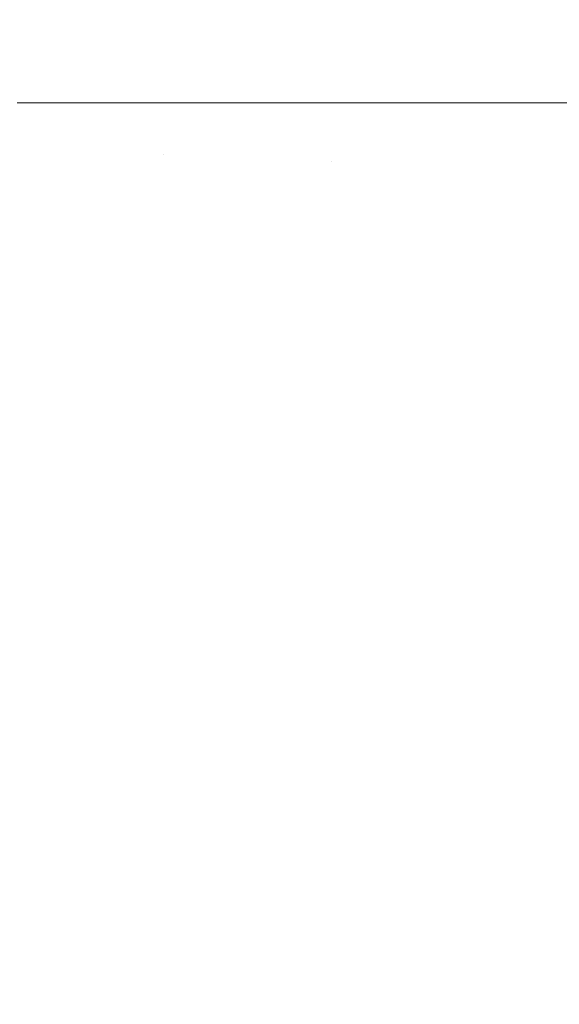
# Model space of a CAD drawing. Header units: centimetres. Extents: x -26 to 27.3, y -25.3 to -23.5.
# Tile 195 of 221: x 27.2083 to 27.2214, y -25.1817 to -25.1579. Entities that reach past the tile are written whole.
import ezdxf

# ---------------------------------------------------------------- set-up
doc = ezdxf.new("R2010")
doc.units = ezdxf.units.CM
doc.header["$LTSCALE"] = 2.54
doc.layers.add('Lucido design-1', color=7, linetype='Continuous')

# ---------------------------------------------------------------- blocks, each defined once
blk = doc.blocks.new('Gruppo-4-1')
at = {"color": 7, "linetype": 'Continuous', "lineweight": 9}
for points, invisible_edges in [([(27.211805, -23.559888, 1050.417671), (27.208228, -23.559888, 1050.418683), (27.208228, -25.159888, 1050.418683), (27.211805, -25.159888, 1050.417671)], 10), ([(27.212098, -23.559888, 1049.62653), (27.212098, -25.159888, 1049.62653), (27.208231, -25.159888, 1049.625418), (27.208231, -23.559888, 1049.625418)], 5), ([(27.211805, -25.159888, 1050.417671), (27.212096, -25.159888, 1050.417575), (27.212096, -23.559888, 1050.417575), (27.211805, -23.559888, 1050.417671)], 10), ([(27.215868, -23.559888, 1050.41633), (27.212096, -23.559888, 1050.417575), (27.212096, -25.159888, 1050.417575), (27.215868, -25.159888, 1050.41633)], 10), ([(27.215921, -23.559888, 1049.627799), (27.215921, -25.159888, 1049.627799), (27.212098, -25.159888, 1049.62653), (27.212098, -23.559888, 1049.62653)], 5), ([(27.215868, -25.159888, 1050.41633), (27.215921, -25.159888, 1050.41631), (27.215921, -23.559888, 1050.41631), (27.215868, -23.559888, 1050.41633)], 10), ([(27.219693, -25.159888, 1050.414884), (27.219693, -23.559888, 1050.414884), (27.215921, -23.559888, 1050.41631), (27.215921, -25.159888, 1050.41631)], 5), ([(27.219695, -23.559888, 1049.629223), (27.219695, -25.159888, 1049.629223), (27.215921, -25.159888, 1049.627799), (27.215921, -23.559888, 1049.627799)], 5), ([(27.219864, -23.559888, 1050.41482), (27.219693, -23.559888, 1050.414884), (27.219693, -25.159888, 1050.414884), (27.219864, -25.159888, 1050.41482)], 10), ([(27.223412, -23.559888, 1049.630799), (27.223412, -25.159888, 1049.630799), (27.219695, -25.159888, 1049.629223), (27.219695, -23.559888, 1049.629223)], 5), ([(27.219864, -25.159888, 1050.41482), (27.223409, -25.159888, 1050.413304), (27.223409, -23.559888, 1050.413304), (27.219864, -23.559888, 1050.41482)], 10), ([(27.207659, -25.160956, 1050.418837), (27.211778, -25.161131, 1050.417671), (27.211805, -25.159888, 1050.417671), (27.208228, -25.159888, 1050.418683)], 11), ([(27.212098, -25.159888, 1049.62653), (27.212071, -25.161143, 1049.62653), (27.208208, -25.160979, 1049.625418), (27.208231, -25.159888, 1049.625418)], 7), ([(27.211778, -25.161131, 1050.417671), (27.215838, -25.161303, 1050.41633), (27.215868, -25.159888, 1050.41633), (27.212096, -25.159888, 1050.417575)], 11), ([(27.212096, -25.159888, 1050.417575), (27.211805, -25.159888, 1050.417671), (27.211778, -25.161131, 1050.417671)], 10), ([(27.215921, -25.159888, 1049.627799), (27.215891, -25.161306, 1049.627799), (27.212071, -25.161143, 1049.62653), (27.212098, -25.159888, 1049.62653)], 7), ([(27.215838, -25.161303, 1050.41633), (27.21983, -25.161473, 1050.41482), (27.219693, -25.159888, 1050.414884), (27.215921, -25.159888, 1050.41631)], 11), ([(27.215921, -25.159888, 1050.41631), (27.215868, -25.159888, 1050.41633), (27.215838, -25.161303, 1050.41633)], 10), ([(27.219695, -25.159888, 1049.629223), (27.219661, -25.161466, 1049.629223), (27.215891, -25.161306, 1049.627799), (27.215921, -25.159888, 1049.627799)], 7), ([(27.223412, -25.159888, 1049.630799), (27.223375, -25.161624, 1049.630799), (27.219661, -25.161466, 1049.629223), (27.219695, -25.159888, 1049.629223)], 7), ([(27.21983, -25.161473, 1050.41482), (27.219864, -25.159888, 1050.41482), (27.219693, -25.159888, 1050.414884)], 9), ([(27.223409, -25.159888, 1050.413304), (27.219864, -25.159888, 1050.41482), (27.21983, -25.161473, 1050.41482), (27.223749, -25.161639, 1050.413143)], 14), ([(27.207659, -25.160956, 1050.418837), (27.207591, -25.162022, 1050.418837), (27.211699, -25.162372, 1050.417671), (27.211778, -25.161131, 1050.417671)], 15), ([(27.212071, -25.161143, 1049.62653), (27.211991, -25.162397, 1049.62653), (27.208139, -25.162069, 1049.625418), (27.208208, -25.160979, 1049.625418)], 15), ([(27.211778, -25.161131, 1050.417671), (27.211699, -25.162372, 1050.417671), (27.215747, -25.162716, 1050.41633), (27.215838, -25.161303, 1050.41633)], 15), ([(27.215891, -25.161306, 1049.627799), (27.215801, -25.162721, 1049.627799), (27.211991, -25.162397, 1049.62653), (27.212071, -25.161143, 1049.62653)], 15), ([(27.215838, -25.161303, 1050.41633), (27.215747, -25.162716, 1050.41633), (27.219729, -25.163055, 1050.41482), (27.21983, -25.161473, 1050.41482)], 15), ([(27.219661, -25.161466, 1049.629223), (27.219561, -25.163041, 1049.629223), (27.215801, -25.162721, 1049.627799), (27.215891, -25.161306, 1049.627799)], 15), ([(27.223375, -25.161624, 1049.630799), (27.223264, -25.163356, 1049.630799), (27.219561, -25.163041, 1049.629223), (27.219661, -25.161466, 1049.629223)], 15), ([(27.21983, -25.161473, 1050.41482), (27.219729, -25.163055, 1050.41482), (27.223638, -25.163388, 1050.413143), (27.223749, -25.161639, 1050.413143)], 15), ([(27.207591, -25.162022, 1050.418837), (27.207478, -25.163084, 1050.418837), (27.211568, -25.163608, 1050.417671), (27.211699, -25.162372, 1050.417671)], 15), ([(27.211991, -25.162397, 1049.62653), (27.211858, -25.163645, 1049.62653), (27.208023, -25.163154, 1049.625418), (27.208139, -25.162069, 1049.625418)], 15), ([(27.211699, -25.162372, 1050.417671), (27.211568, -25.163608, 1050.417671), (27.215598, -25.164124, 1050.41633), (27.215747, -25.162716, 1050.41633)], 15), ([(27.215801, -25.162721, 1049.627799), (27.215651, -25.164131, 1049.627799), (27.211858, -25.163645, 1049.62653), (27.211991, -25.162397, 1049.62653)], 15), ([(27.215747, -25.162716, 1050.41633), (27.215598, -25.164124, 1050.41633), (27.219561, -25.164632, 1050.41482), (27.219729, -25.163055, 1050.41482)], 15), ([(27.219561, -25.163041, 1049.629223), (27.219393, -25.16461, 1049.629223), (27.215651, -25.164131, 1049.627799), (27.215801, -25.162721, 1049.627799)], 15), ([(27.207478, -25.163084, 1050.418837), (27.20732, -25.164141, 1050.418837), (27.211384, -25.164837, 1050.417671), (27.211568, -25.163608, 1050.417671)], 15), ([(27.223264, -25.163356, 1049.630799), (27.223081, -25.165082, 1049.630799), (27.219393, -25.16461, 1049.629223), (27.219561, -25.163041, 1049.629223)], 15), ([(27.219729, -25.163055, 1050.41482), (27.219561, -25.164632, 1050.41482), (27.223452, -25.16513, 1050.413143), (27.223638, -25.163388, 1050.413143)], 15), ([(27.211858, -25.163645, 1049.62653), (27.211672, -25.164887, 1049.62653), (27.207862, -25.164234, 1049.625418), (27.208023, -25.163154, 1049.625418)], 15), ([(27.211568, -25.163608, 1050.417671), (27.211384, -25.164837, 1050.417671), (27.215388, -25.165524, 1050.41633), (27.215598, -25.164124, 1050.41633)], 15), ([(27.215651, -25.164131, 1049.627799), (27.215441, -25.165533, 1049.627799), (27.211672, -25.164887, 1049.62653), (27.211858, -25.163645, 1049.62653)], 15), ([(27.20732, -25.164141, 1050.418837), (27.207117, -25.16519, 1050.418837), (27.211147, -25.166058, 1050.417671), (27.211384, -25.164837, 1050.417671)], 15), ([(27.211672, -25.164887, 1049.62653), (27.211434, -25.16612, 1049.62653), (27.207654, -25.165305, 1049.625418), (27.207862, -25.164234, 1049.625418)], 15), ([(27.215598, -25.164124, 1050.41633), (27.215388, -25.165524, 1050.41633), (27.219327, -25.166199, 1050.41482), (27.219561, -25.164632, 1050.41482)], 15), ([(27.219393, -25.16461, 1049.629223), (27.21916, -25.166171, 1049.629223), (27.215441, -25.165533, 1049.627799), (27.215651, -25.164131, 1049.627799)], 15), ([(27.223081, -25.165082, 1049.630799), (27.222824, -25.166799, 1049.630799), (27.21916, -25.166171, 1049.629223), (27.219393, -25.16461, 1049.629223)], 15), ([(27.219561, -25.164632, 1050.41482), (27.219327, -25.166199, 1050.41482), (27.223193, -25.166862, 1050.413143), (27.223452, -25.16513, 1050.413143)], 15), ([(27.211384, -25.164837, 1050.417671), (27.211147, -25.166058, 1050.417671), (27.215119, -25.166914, 1050.41633), (27.215388, -25.165524, 1050.41633)], 15), ([(27.215441, -25.165533, 1049.627799), (27.215171, -25.166925, 1049.627799), (27.211434, -25.16612, 1049.62653), (27.211672, -25.164887, 1049.62653)], 15), ([(27.207117, -25.16519, 1050.418837), (27.20687, -25.166229, 1050.418837), (27.21086, -25.167268, 1050.417671), (27.211147, -25.166058, 1050.417671)], 15), ([(27.211434, -25.16612, 1049.62653), (27.211143, -25.167342, 1049.62653), (27.207402, -25.166367, 1049.625418), (27.207654, -25.165305, 1049.625418)], 15), ([(27.215388, -25.165524, 1050.41633), (27.215119, -25.166914, 1050.41633), (27.219026, -25.167756, 1050.41482), (27.219327, -25.166199, 1050.41482)], 15), ([(27.21916, -25.166171, 1049.629223), (27.21886, -25.16772, 1049.629223), (27.215171, -25.166925, 1049.627799), (27.215441, -25.165533, 1049.627799)], 15), ([(27.20687, -25.166229, 1050.418837), (27.206579, -25.167257, 1050.418837), (27.210521, -25.168464, 1050.417671), (27.21086, -25.167268, 1050.417671)], 15), ([(27.211147, -25.166058, 1050.417671), (27.21086, -25.167268, 1050.417671), (27.214792, -25.168291, 1050.41633), (27.215119, -25.166914, 1050.41633)], 15), ([(27.215171, -25.166925, 1049.627799), (27.214843, -25.168305, 1049.627799), (27.211143, -25.167342, 1049.62653), (27.211434, -25.16612, 1049.62653)], 15), ([(27.222824, -25.166799, 1049.630799), (27.222494, -25.168503, 1049.630799), (27.21886, -25.16772, 1049.629223), (27.21916, -25.166171, 1049.629223)], 15), ([(27.219327, -25.166199, 1050.41482), (27.219026, -25.167756, 1050.41482), (27.22286, -25.168582, 1050.413143), (27.223193, -25.166862, 1050.413143)], 15), ([(27.211143, -25.167342, 1049.62653), (27.210801, -25.16855, 1049.62653), (27.207104, -25.167417, 1049.625418), (27.207402, -25.166367, 1049.625418)], 15), ([(27.215119, -25.166914, 1050.41633), (27.214792, -25.168291, 1050.41633), (27.218659, -25.169298, 1050.41482), (27.219026, -25.167756, 1050.41482)], 15), ([(27.21886, -25.16772, 1049.629223), (27.218495, -25.169256, 1049.629223), (27.214843, -25.168305, 1049.627799), (27.215171, -25.166925, 1049.627799)], 15), ([(27.206579, -25.167257, 1050.418837), (27.206245, -25.168271, 1050.418837), (27.210132, -25.169645, 1050.417671), (27.210521, -25.168464, 1050.417671)], 15), ([(27.210801, -25.16855, 1049.62653), (27.210408, -25.169742, 1049.62653), (27.206763, -25.168454, 1049.625418), (27.207104, -25.167417, 1049.625418)], 15), ([(27.21086, -25.167268, 1050.417671), (27.210521, -25.168464, 1050.417671), (27.214406, -25.169654, 1050.41633), (27.214792, -25.168291, 1050.41633)], 15), ([(27.214843, -25.168305, 1049.627799), (27.214457, -25.169669, 1049.627799), (27.210801, -25.16855, 1049.62653), (27.211143, -25.167342, 1049.62653)], 15), ([(27.222494, -25.168503, 1049.630799), (27.222092, -25.170192, 1049.630799), (27.218495, -25.169256, 1049.629223), (27.21886, -25.16772, 1049.629223)], 15), ([(27.219026, -25.167756, 1050.41482), (27.218659, -25.169298, 1050.41482), (27.222455, -25.170287, 1050.413143), (27.22286, -25.168582, 1050.413143)], 15), ([(27.206245, -25.168271, 1050.418837), (27.205868, -25.169271, 1050.418837), (27.209693, -25.170808, 1050.417671), (27.210132, -25.169645, 1050.417671)], 15), ([(27.214792, -25.168291, 1050.41633), (27.214406, -25.169654, 1050.41633), (27.218227, -25.170824, 1050.41482), (27.218659, -25.169298, 1050.41482)], 15), ([(27.218495, -25.169256, 1049.629223), (27.218065, -25.170774, 1049.629223), (27.214457, -25.169669, 1049.627799), (27.214843, -25.168305, 1049.627799)], 15), ([(27.210408, -25.169742, 1049.62653), (27.209965, -25.170917, 1049.62653), (27.206377, -25.169475, 1049.625418), (27.206763, -25.168454, 1049.625418)], 15), ([(27.210521, -25.168464, 1050.417671), (27.210132, -25.169645, 1050.417671), (27.213963, -25.170998, 1050.41633), (27.214406, -25.169654, 1050.41633)], 15), ([(27.214457, -25.169669, 1049.627799), (27.214013, -25.171016, 1049.627799), (27.210408, -25.169742, 1049.62653), (27.210801, -25.16855, 1049.62653)], 15), ([(27.205868, -25.169271, 1050.418837), (27.205448, -25.170253, 1050.418837), (27.209205, -25.171951, 1050.417671), (27.209693, -25.170808, 1050.417671)], 15), ([(27.222092, -25.170192, 1049.630799), (27.221619, -25.171863, 1049.630799), (27.218065, -25.170774, 1049.629223), (27.218495, -25.169256, 1049.629223)], 15), ([(27.218659, -25.169298, 1050.41482), (27.218227, -25.170824, 1050.41482), (27.221977, -25.171972, 1050.413143), (27.222455, -25.170287, 1050.413143)], 15), ([(27.209965, -25.170917, 1049.62653), (27.209472, -25.172072, 1049.62653), (27.205949, -25.170479, 1049.625418), (27.206377, -25.169475, 1049.625418)], 15), ([(27.210132, -25.169645, 1050.417671), (27.209693, -25.170808, 1050.417671), (27.213463, -25.172323, 1050.41633), (27.213963, -25.170998, 1050.41633)], 15), ([(27.214013, -25.171016, 1049.627799), (27.213512, -25.172343, 1049.627799), (27.209965, -25.170917, 1049.62653), (27.210408, -25.169742, 1049.62653)], 15), ([(27.214406, -25.169654, 1050.41633), (27.213963, -25.170998, 1050.41633), (27.21773, -25.172329, 1050.41482), (27.218227, -25.170824, 1050.41482)], 15), ([(27.218065, -25.170774, 1049.629223), (27.217571, -25.172273, 1049.629223), (27.214013, -25.171016, 1049.627799), (27.214457, -25.169669, 1049.627799)], 15), ([(27.205448, -25.170253, 1050.418837), (27.204988, -25.171217, 1050.418837), (27.208669, -25.173073, 1050.417671), (27.209205, -25.171951, 1050.417671)], 15), ([(27.209472, -25.172072, 1049.62653), (27.208931, -25.173205, 1049.62653), (27.205478, -25.171464, 1049.625418), (27.205949, -25.170479, 1049.625418)], 15), ([(27.221619, -25.171863, 1049.630799), (27.221076, -25.173511, 1049.630799), (27.217571, -25.172273, 1049.629223), (27.218065, -25.170774, 1049.629223)], 15), ([(27.209693, -25.170808, 1050.417671), (27.209205, -25.171951, 1050.417671), (27.212907, -25.173625, 1050.41633), (27.213463, -25.172323, 1050.41633)], 15), ([(27.213512, -25.172343, 1049.627799), (27.212956, -25.173647, 1049.627799), (27.209472, -25.172072, 1049.62653), (27.209965, -25.170917, 1049.62653)], 15), ([(27.213963, -25.170998, 1050.41633), (27.213463, -25.172323, 1050.41633), (27.217171, -25.173813, 1050.41482), (27.21773, -25.172329, 1050.41482)], 15), ([(27.217571, -25.172273, 1049.629223), (27.217014, -25.17375, 1049.629223), (27.213512, -25.172343, 1049.627799), (27.214013, -25.171016, 1049.627799)], 15), ([(27.218227, -25.170824, 1050.41482), (27.21773, -25.172329, 1050.41482), (27.221429, -25.173636, 1050.413143), (27.221977, -25.171972, 1050.413143)], 15), ([(27.204988, -25.171217, 1050.418837), (27.204487, -25.17216, 1050.418837), (27.208086, -25.174171, 1050.417671), (27.208669, -25.173073, 1050.417671)], 15), ([(27.208931, -25.173205, 1049.62653), (27.208342, -25.174314, 1049.62653), (27.204966, -25.172428, 1049.625418), (27.205478, -25.171464, 1049.625418)], 15), ([(27.209205, -25.171951, 1050.417671), (27.208669, -25.173073, 1050.417671), (27.212297, -25.174902, 1050.41633), (27.212907, -25.173625, 1050.41633)], 15), ([(27.225114, -25.172933, 1049.632526), (27.224522, -25.174729, 1049.632526), (27.221076, -25.173511, 1049.630799), (27.221619, -25.171863, 1049.630799)], 15), ([(27.212956, -25.173647, 1049.627799), (27.212345, -25.174926, 1049.627799), (27.208931, -25.173205, 1049.62653), (27.209472, -25.172072, 1049.62653)], 15), ([(27.208342, -25.174314, 1049.62653), (27.207706, -25.175397, 1049.62653), (27.204414, -25.17337, 1049.625418), (27.204966, -25.172428, 1049.625418)], 15), ([(27.213463, -25.172323, 1050.41633), (27.212907, -25.173625, 1050.41633), (27.216548, -25.175271, 1050.41482), (27.217171, -25.173813, 1050.41482)], 15), ([(27.217014, -25.17375, 1049.629223), (27.216394, -25.175201, 1049.629223), (27.212956, -25.173647, 1049.627799), (27.213512, -25.172343, 1049.627799)], 15), ([(27.221076, -25.173511, 1049.630799), (27.220463, -25.175136, 1049.630799), (27.217014, -25.17375, 1049.629223), (27.217571, -25.172273, 1049.629223)], 15), ([(27.21773, -25.172329, 1050.41482), (27.217171, -25.173813, 1050.41482), (27.22081, -25.175275, 1050.413143), (27.221429, -25.173636, 1050.413143)], 15), ([(27.208669, -25.173073, 1050.417671), (27.208086, -25.174171, 1050.417671), (27.211633, -25.176152, 1050.41633), (27.212297, -25.174902, 1050.41633)], 15), ([(27.212345, -25.174926, 1049.627799), (27.211679, -25.176179, 1049.627799), (27.208342, -25.174314, 1049.62653), (27.208931, -25.173205, 1049.62653)], 15), ([(27.212907, -25.173625, 1050.41633), (27.212297, -25.174902, 1050.41633), (27.215865, -25.176701, 1050.41482), (27.216548, -25.175271, 1050.41482)], 15), ([(27.224522, -25.174729, 1049.632526), (27.223854, -25.176498, 1049.632526), (27.220463, -25.175136, 1049.630799), (27.221076, -25.173511, 1049.630799)], 15), ([(27.221429, -25.173636, 1050.413143), (27.22081, -25.175275, 1050.413143), (27.224376, -25.176708, 1050.411302), (27.225052, -25.174916, 1050.411302)], 15), ([(27.216394, -25.175201, 1049.629223), (27.215714, -25.176625, 1049.629223), (27.212345, -25.174926, 1049.627799), (27.212956, -25.173647, 1049.627799)], 15), ([(27.220463, -25.175136, 1049.630799), (27.219782, -25.176732, 1049.630799), (27.216394, -25.175201, 1049.629223), (27.217014, -25.17375, 1049.629223)], 15), ([(27.217171, -25.173813, 1050.41482), (27.216548, -25.175271, 1050.41482), (27.220123, -25.176886, 1050.413143), (27.22081, -25.175275, 1050.413143)], 15), ([(27.208086, -25.174171, 1050.417671), (27.207457, -25.175243, 1050.417671), (27.210916, -25.177373, 1050.41633), (27.211633, -25.176152, 1050.41633)], 15), ([(27.211679, -25.176179, 1049.627799), (27.210962, -25.177402, 1049.627799), (27.207706, -25.175397, 1049.62653), (27.208342, -25.174314, 1049.62653)], 15), ([(27.212297, -25.174902, 1050.41633), (27.211633, -25.176152, 1050.41633), (27.215121, -25.178101, 1050.41482), (27.215865, -25.176701, 1050.41482)], 15), ([(27.215714, -25.176625, 1049.629223), (27.214974, -25.178019, 1049.629223), (27.211679, -25.176179, 1049.627799), (27.212345, -25.174926, 1049.627799)], 15), ([(27.207457, -25.175243, 1050.417671), (27.206782, -25.176288, 1050.417671), (27.210148, -25.178563, 1050.41633), (27.210916, -25.177373, 1050.41633)], 15), ([(27.219782, -25.176732, 1049.630799), (27.219033, -25.178299, 1049.630799), (27.215714, -25.176625, 1049.629223), (27.216394, -25.175201, 1049.629223)], 15), ([(27.216548, -25.175271, 1050.41482), (27.215865, -25.176701, 1050.41482), (27.219367, -25.178467, 1050.413143), (27.220123, -25.176886, 1050.413143)], 15), ([(27.223854, -25.176498, 1049.632526), (27.223112, -25.178238, 1049.632526), (27.219782, -25.176732, 1049.630799), (27.220463, -25.175136, 1049.630799)], 15), ([(27.22081, -25.175275, 1050.413143), (27.220123, -25.176886, 1050.413143), (27.223624, -25.178469, 1050.411302), (27.224376, -25.176708, 1050.411302)], 15), ([(27.210962, -25.177402, 1049.627799), (27.210193, -25.178593, 1049.627799), (27.207025, -25.176452, 1049.62653), (27.207706, -25.175397, 1049.62653)], 15), ([(27.211633, -25.176152, 1050.41633), (27.210916, -25.177373, 1050.41633), (27.214319, -25.179469, 1050.41482), (27.215121, -25.178101, 1050.41482)], 15), ([(27.214974, -25.178019, 1049.629223), (27.214175, -25.17938, 1049.629223), (27.210962, -25.177402, 1049.627799), (27.211679, -25.176179, 1049.627799)], 15), ([(27.206782, -25.176288, 1050.417671), (27.206064, -25.177303, 1050.417671), (27.209331, -25.179719, 1050.41633), (27.210148, -25.178563, 1050.41633)], 15), ([(27.210193, -25.178593, 1049.627799), (27.209374, -25.179751, 1049.627799), (27.2063, -25.177477, 1049.62653), (27.207025, -25.176452, 1049.62653)], 15), ([(27.219033, -25.178299, 1049.630799), (27.218219, -25.179832, 1049.630799), (27.214974, -25.178019, 1049.629223), (27.215714, -25.176625, 1049.629223)], 15), ([(27.215865, -25.176701, 1050.41482), (27.215121, -25.178101, 1050.41482), (27.218546, -25.180014, 1050.413143), (27.219367, -25.178467, 1050.413143)], 15), ([(27.223112, -25.178238, 1049.632526), (27.222296, -25.179944, 1049.632526), (27.219033, -25.178299, 1049.630799), (27.219782, -25.176732, 1049.630799)], 15), ([(27.220123, -25.176886, 1050.413143), (27.219367, -25.178467, 1050.413143), (27.222798, -25.180197, 1050.411302), (27.223624, -25.178469, 1050.411302)], 15), ([(27.206064, -25.177303, 1050.417671), (27.205304, -25.178287, 1050.417671), (27.208465, -25.180839, 1050.41633), (27.209331, -25.179719, 1050.41633)], 15), ([(27.210916, -25.177373, 1050.41633), (27.210148, -25.178563, 1050.41633), (27.213459, -25.180801, 1050.41482), (27.214319, -25.179469, 1050.41482)], 15), ([(27.214175, -25.17938, 1049.629223), (27.213319, -25.180706, 1049.629223), (27.210193, -25.178593, 1049.627799), (27.210962, -25.177402, 1049.627799)], 15), ([(27.209374, -25.179751, 1049.627799), (27.208507, -25.180873, 1049.627799), (27.205532, -25.178471, 1049.62653), (27.2063, -25.177477, 1049.62653)], 15), ([(27.218219, -25.179832, 1049.630799), (27.21734, -25.181329, 1049.630799), (27.214175, -25.17938, 1049.629223), (27.214974, -25.178019, 1049.629223)], 15), ([(27.215121, -25.178101, 1050.41482), (27.214319, -25.179469, 1050.41482), (27.217659, -25.181525, 1050.413143), (27.218546, -25.180014, 1050.413143)], 15), ([(27.205304, -25.178287, 1050.417671), (27.204503, -25.179237, 1050.417671), (27.207553, -25.181921, 1050.41633), (27.208465, -25.180839, 1050.41633)], 15), ([(27.222296, -25.179944, 1049.632526), (27.221409, -25.181614, 1049.632526), (27.218219, -25.179832, 1049.630799), (27.219033, -25.178299, 1049.630799)], 15), ([(27.208507, -25.180873, 1049.627799), (27.207593, -25.181957, 1049.627799), (27.204723, -25.179431, 1049.62653), (27.205532, -25.178471, 1049.62653)], 15), ([(27.210148, -25.178563, 1050.41633), (27.209331, -25.179719, 1050.41633), (27.212544, -25.182095, 1050.41482), (27.213459, -25.180801, 1050.41482)], 15), ([(27.213319, -25.180706, 1049.629223), (27.212408, -25.181994, 1049.629223), (27.209374, -25.179751, 1049.627799), (27.210193, -25.178593, 1049.627799)], 15), ([(27.219367, -25.178467, 1050.413143), (27.218546, -25.180014, 1050.413143), (27.2219, -25.181888, 1050.411302), (27.222798, -25.180197, 1050.411302)], 15), ([(27.21734, -25.181329, 1049.630799), (27.216399, -25.182788, 1049.630799), (27.213319, -25.180706, 1049.629223), (27.214175, -25.17938, 1049.629223)], 15), ([(27.214319, -25.179469, 1050.41482), (27.213459, -25.180801, 1050.41482), (27.216709, -25.182997, 1050.413143), (27.217659, -25.181525, 1050.413143)], 15), ([(27.209331, -25.179719, 1050.41633), (27.208465, -25.180839, 1050.41633), (27.211574, -25.183349, 1050.41482), (27.212544, -25.182095, 1050.41482)], 15), ([(27.212408, -25.181994, 1049.629223), (27.211443, -25.183243, 1049.629223), (27.208507, -25.180873, 1049.627799), (27.209374, -25.179751, 1049.627799)], 15), ([(27.221409, -25.181614, 1049.632526), (27.220452, -25.183245, 1049.632526), (27.21734, -25.181329, 1049.630799), (27.218219, -25.179832, 1049.630799)], 15), ([(27.218546, -25.180014, 1050.413143), (27.217659, -25.181525, 1050.413143), (27.220931, -25.18354, 1050.411302), (27.2219, -25.181888, 1050.411302)], 15), ([(27.216399, -25.182788, 1049.630799), (27.215396, -25.184205, 1049.630799), (27.212408, -25.181994, 1049.629223), (27.213319, -25.180706, 1049.629223)], 15), ([(27.213459, -25.180801, 1050.41482), (27.212544, -25.182095, 1050.41482), (27.215698, -25.184427, 1050.413143), (27.216709, -25.182997, 1050.413143)], 15), ([(27.208465, -25.180839, 1050.41633), (27.207553, -25.181921, 1050.41633), (27.210552, -25.184561, 1050.41482), (27.211574, -25.183349, 1050.41482)], 15), ([(27.211443, -25.183243, 1049.629223), (27.210425, -25.18445, 1049.629223), (27.207593, -25.181957, 1049.627799), (27.208507, -25.180873, 1049.627799)], 15), ([(27.220452, -25.183245, 1049.632526), (27.219427, -25.184834, 1049.632526), (27.216399, -25.182788, 1049.630799), (27.21734, -25.181329, 1049.630799)], 15), ([(27.217659, -25.181525, 1050.413143), (27.216709, -25.182997, 1050.413143), (27.219893, -25.185149, 1050.411302), (27.220931, -25.18354, 1050.411302)], 15), ([(27.22454, -25.183363, 1049.634402), (27.223505, -25.185125, 1049.634402), (27.220452, -25.183245, 1049.632526), (27.221409, -25.181614, 1049.632526)], 15)]:
    blk.add_3dface(points, dxfattribs=dict(at, invisible_edges=invisible_edges))

msp = doc.modelspace()

# ---------------------------------------------------------------- block references
at = {"layer": 'Lucido design-1', "color": 7}
msp.add_blockref('Gruppo-4-1', (0, 0), dxfattribs=at)

doc.saveas('drawing.dxf')
